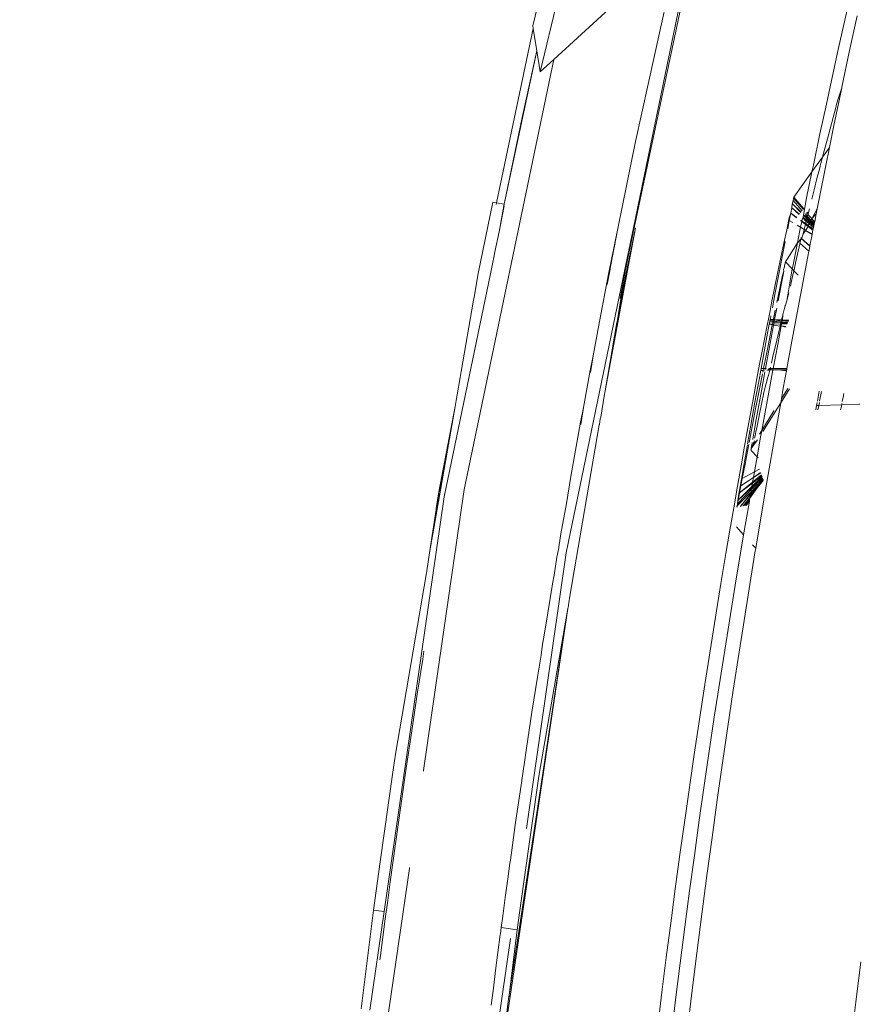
# Model space of a CAD drawing. Header units: millimetres. Extents: x 504675 to 860349, y -23215 to 63575.
# Tile 50 of 177: x 590843 to 590922, y 33181 to 33273. Entities that reach past the tile are written whole.
import ezdxf

# ---------------------------------------------------------------- set-up
doc = ezdxf.new("R2010")
doc.units = ezdxf.units.MM
doc.header["$LTSCALE"] = 10
doc.linetypes.add('LEVEL-F-OVERALL LAYOUT$0$HIDDEN', pattern=[0.375, 0.25, -0.125])
doc.layers.add('ARCH', color=8, linetype='CONTINUOUS', lineweight=0)
doc.layers.add('furniture', color=8, linetype='CONTINUOUS', lineweight=5)
doc.layers.add('LEVEL-F-OVERALL LAYOUT$0$DASH1L', color=8, linetype='LEVEL-F-OVERALL LAYOUT$0$HIDDEN')

# ---------------------------------------------------------------- blocks, each defined once
blk = doc.blocks.new('ARCH')
at = {"layer": 'LEVEL-F-OVERALL LAYOUT$0$DASH1L'}
h = blk.add_hatch(dxfattribs=at)
h.set_pattern_fill('ANGLE', color=8, scale=10, angle=352.06644)
h.set_pattern_definition([(352.0664444, (-404119.055, 373340.98), (9.6410197, 69.1814516), [50.8, -19.05]), (82.0664444, (-404119.055, 373340.98), (-69.1814516, 9.6410197), [50.8, -19.05])])
edge = h.paths.add_edge_path(flags=16)
edge.add_line((572074.712, 35847.062), (602196.904, 29528.217))
edge.add_line((602196.904, 29528.217), (599472.63, 39352.005))
edge.add_arc((597545.364, 38817.547), 2000, 15.499436, 89.998351)
edge.add_line((597545.422, 40817.547), (573256.113, 40817.547))
edge.add_arc((576210.344, 22394.182), 18658.72, 99.1099624, 106.6903327)
edge.add_line((570851.58, 40266.829), (572074.712, 35847.062))
h.paths.add_polyline_path([(583373.777, 40815.973), (583374.097, 40875.042), (586424.097, 40859.112), (586423.937, 40815.973)], flags=16)
h.paths.add_polyline_path([(600840.891, 34605.132), (600792.778, 34591.523), (599497.965, 39260.646), (599546.078, 39274.255)])
h.paths.add_polyline_path([(587210.4, 32671.778), (587194.965, 32598.383), (582692.955, 33542.787), (582708.389, 33616.182)])
edge = h.paths.add_edge_path()
edge.add_line((572071.73, 35387.893), (601863.317, 29138.4))
edge.add_arc((601986.5, 29725.619), 600, 258.152638, 375.499436)
edge.add_line((602564.68, 29885.956), (599906.265, 39472.258))
edge.add_arc((597545.364, 38817.547), 2450, 15.499436, 89.998351)
edge.add_line((597545.435, 41267.547), (573220.478, 41267.547))
edge.add_arc((576210.344, 22394.182), 19108.72, 99.0018321, 106.2358191)
edge.add_arc((571035.465, 40164.758), 600, 106.235819, 195.468967)
edge.add_line((570457.2, 40004.728), (571616.648, 35815.082))
edge.add_arc((572194.913, 35975.111), 600, 195.468967, 258.152638)
h.paths.add_polyline_path([(587210.4, 32671.778), (587195.409, 32600.494), (587195.432, 32600.49)])
at = {"layer": 'furniture'}
for p, q in [((590891.665, 33268.598), (590902.366, 33313.277)), ((590906.051, 33280.61), (590900.445, 33253.998)), ((590900.58, 33262.087), (590904.004, 33277.755)), ((590890.965, 33272.9), (590891.703, 33275.983)), ((590892.931, 33269.759), (590899.941, 33276.191)), ((590904.723, 33274.972), (590900.38, 33254.01)), ((590920.535, 33275.195), (590920.04, 33273.018)), ((590921.265, 33273.838), (590920.567, 33270.58)), ((590891.004, 33272.662), (590887.571, 33256.347)), ((590890.965, 33272.9), (590891.004, 33272.662)), ((590891.345, 33270.568), (590891.004, 33272.662)), ((590920.04, 33273.018), (590919.518, 33270.688)), ((590888.298, 33256.214), (590891.345, 33270.568)), ((590891.345, 33270.568), (590889.965, 33264.315)), ((590891.345, 33270.568), (590891.665, 33268.598)), ((590919.518, 33270.688), (590918.97, 33268.21)), ((590920.567, 33270.58), (590919.847, 33267.159)), ((590884.568, 33229.541), (590892.931, 33269.759)), ((590891.665, 33268.598), (590892.931, 33269.759)), ((590918.97, 33268.21), (590918.398, 33265.584)), ((590919.836, 33267.107), (590919.106, 33263.581)), ((590919.836, 33267.107), (590919.679, 33266.639)), ((590919.847, 33267.159), (590919.836, 33267.107)), ((590919.502, 33266.063), (590919.392, 33265.676)), ((590919.679, 33266.639), (590919.502, 33266.063)), ((590918.398, 33265.584), (590917.803, 33262.809)), ((590918.501, 33262.322), (590919.277, 33265.253)), ((590919.277, 33265.253), (590919.314, 33265.39)), ((590919.33, 33265.45), (590919.314, 33265.39)), ((590919.392, 33265.676), (590919.33, 33265.45)), ((590889.965, 33264.315), (590888.298, 33256.214)), ((590919.106, 33263.581), (590918.689, 33261.526)), ((590898.903, 33253.938), (590900.58, 33262.087)), ((590917.803, 33262.809), (590917.187, 33259.885)), ((590918.501, 33262.322), (590918.145, 33260.988)), ((590918.689, 33261.526), (590918.048, 33260.632)), ((590918.689, 33261.526), (590918.347, 33259.841)), ((590918.048, 33260.632), (590917.054, 33259.244)), ((590917.985, 33260.401), (590917.911, 33260.132)), ((590918.048, 33260.632), (590917.985, 33260.401)), ((590918.145, 33260.988), (590918.048, 33260.632)), ((590917.187, 33259.885), (590917.054, 33259.244)), ((590918.347, 33259.841), (590917.57, 33255.945)), ((590917.807, 33259.754), (590917.684, 33259.285)), ((590917.863, 33259.961), (590917.807, 33259.754)), ((590917.89, 33260.057), (590917.863, 33259.961)), ((590917.911, 33260.132), (590917.902, 33260.1)), ((590917.054, 33259.244), (590915.357, 33256.874)), ((590917.054, 33259.244), (590916.551, 33256.813)), ((590917.549, 33258.758), (590917.254, 33257.579)), ((590917.684, 33259.285), (590917.549, 33258.758)), ((590917.254, 33257.579), (590917.035, 33256.692)), ((590915.303, 33256.557), (590915.261, 33256.454)), ((590915.323, 33256.732), (590915.295, 33256.61)), ((590915.295, 33256.61), (590915.303, 33256.557)), ((590915.303, 33256.557), (590916.154, 33255.61)), ((590915.345, 33256.78), (590915.323, 33256.732)), ((590915.357, 33256.874), (590915.343, 33256.82)), ((590915.343, 33256.82), (590915.345, 33256.78)), ((590915.345, 33256.78), (590915.357, 33256.844)), ((590915.345, 33256.78), (590916.255, 33255.734)), ((590915.357, 33256.874), (590916.305, 33255.795)), ((590915.357, 33256.844), (590915.357, 33256.874)), ((590915.357, 33256.844), (590916.283, 33255.768)), ((590916.551, 33256.813), (590916.229, 33255)), ((590887.236, 33256.408), (590885.858, 33249.737)), ((590887.571, 33256.347), (590887.236, 33256.408)), ((590887.571, 33256.347), (590887.536, 33256.181)), ((590888.298, 33256.214), (590887.571, 33256.347)), ((590888.27, 33256.079), (590887.829, 33253.642)), ((590887.829, 33253.642), (590888.307, 33256.055)), ((590888.298, 33256.214), (590888.27, 33256.079)), ((590888.307, 33256.055), (590888.27, 33256.079)), ((590915.071, 33255.372), (590915.169, 33255.871)), ((590915.164, 33256.009), (590915.241, 33256.364)), ((590915.164, 33256.009), (590915.245, 33256.256)), ((590915.164, 33256.009), (590915.169, 33255.871)), ((590915.169, 33255.871), (590915.857, 33255.246)), ((590915.887, 33255.282), (590915.169, 33255.871)), ((590915.261, 33256.454), (590915.241, 33256.364)), ((590915.245, 33256.256), (590915.241, 33256.364)), ((590915.245, 33256.256), (590916.025, 33255.452)), ((590916.052, 33255.484), (590915.245, 33256.256)), ((590916.811, 33255.782), (590916.7, 33255.333)), ((590917.541, 33255.793), (590917.063, 33254.909)), ((590917.541, 33255.793), (590917.451, 33255.332)), ((590917.541, 33255.793), (590917.57, 33255.945)), ((590914.937, 33254.96), (590914.693, 33253.816)), ((590914.786, 33253.931), (590914.938, 33254.699)), ((590915.071, 33255.372), (590914.937, 33254.96)), ((590914.938, 33254.699), (590915.071, 33255.372)), ((590914.938, 33254.699), (590915.253, 33254.504)), ((590915.071, 33255.372), (590915.62, 33254.954)), ((590915.639, 33254.977), (590915.071, 33255.372)), ((590916.111, 33254.65), (590916.017, 33254.715)), ((590916.188, 33254.945), (590916.111, 33254.65)), ((590916.229, 33255), (590916.188, 33254.945)), ((590916.188, 33254.945), (590916.517, 33254.6)), ((590916.551, 33254.736), (590916.229, 33255)), ((590916.331, 33255.137), (590916.586, 33254.874)), ((590916.606, 33254.954), (590916.366, 33255.184)), ((590916.444, 33255.288), (590916.636, 33255.074)), ((590916.636, 33255.074), (590916.464, 33255.315)), ((590916.517, 33254.6), (590916.551, 33254.736)), ((590916.535, 33255.411), (590916.69, 33255.294)), ((590916.586, 33254.874), (590916.551, 33254.736)), ((590916.823, 33254.513), (590916.551, 33254.736)), ((590916.56, 33255.445), (590916.69, 33255.294)), ((590916.581, 33255.473), (590916.7, 33255.333)), ((590916.606, 33254.954), (590916.586, 33254.874)), ((590916.586, 33254.874), (590916.882, 33254.568)), ((590916.636, 33255.074), (590916.606, 33254.954)), ((590916.925, 33254.649), (590916.606, 33254.954)), ((590916.653, 33255.142), (590916.636, 33255.074)), ((590916.636, 33255.074), (590916.96, 33254.714)), ((590916.679, 33255.246), (590916.653, 33255.142)), ((590916.69, 33255.294), (590916.679, 33255.246)), ((590916.679, 33255.246), (590917.029, 33254.9)), ((590916.7, 33255.333), (590916.69, 33255.294)), ((590916.96, 33254.714), (590916.925, 33254.649)), ((590916.96, 33254.714), (590917.047, 33254.879)), ((590916.96, 33254.714), (590917.015, 33254.653)), ((590917.029, 33254.9), (590917.047, 33254.879)), ((590917.063, 33254.909), (590917.047, 33254.879)), ((590917.047, 33254.879), (590917.111, 33254.804)), ((590917.047, 33254.879), (590917.091, 33254.772)), ((590917.451, 33255.332), (590917.063, 33254.909)), ((590917.091, 33254.772), (590917.304, 33254.58)), ((590917.111, 33254.804), (590917.311, 33254.619)), ((590917.451, 33255.332), (590917.311, 33254.619)), ((590898.055, 33249.682), (590898.903, 33253.938)), ((590898.903, 33253.938), (590898.243, 33250.387)), ((590899.638, 33250.427), (590900.38, 33254.01)), ((590900.445, 33253.998), (590899.688, 33250.418)), ((590899.831, 33250.392), (590900.573, 33253.974)), ((590900.573, 33253.974), (590899.896, 33250.38)), ((590900.445, 33253.998), (590900.38, 33254.01)), ((590900.573, 33253.974), (590900.445, 33253.998)), ((590914.693, 33253.816), (590914.433, 33252.586)), ((590915.669, 33254.247), (590915.991, 33254.063)), ((590915.991, 33254.063), (590915.897, 33253.601)), ((590915.987, 33254.674), (590916.098, 33254.589)), ((590916.098, 33254.589), (590915.991, 33254.063)), ((590915.991, 33254.063), (590916.323, 33253.843)), ((590916.111, 33254.65), (590916.098, 33254.589)), ((590916.098, 33254.589), (590916.447, 33254.324)), ((590916.467, 33254.402), (590916.111, 33254.65)), ((590916.323, 33253.843), (590916.285, 33253.7)), ((590916.394, 33254.114), (590916.323, 33253.843)), ((590916.323, 33253.843), (590916.446, 33253.767)), ((590916.447, 33254.324), (590916.394, 33254.114)), ((590916.687, 33254.142), (590916.446, 33253.767)), ((590916.467, 33254.402), (590916.447, 33254.324)), ((590916.447, 33254.324), (590916.687, 33254.142)), ((590916.517, 33254.6), (590916.467, 33254.402)), ((590916.467, 33254.402), (590916.706, 33254.236)), ((590916.517, 33254.6), (590916.771, 33254.415)), ((590916.706, 33254.236), (590916.687, 33254.142)), ((590916.687, 33254.142), (590917.149, 33253.789)), ((590916.791, 33254.397), (590916.706, 33254.236)), ((590917.173, 33253.912), (590916.706, 33254.236)), ((590916.771, 33254.415), (590916.791, 33254.397)), ((590916.823, 33254.513), (590916.791, 33254.397)), ((590916.791, 33254.397), (590917.196, 33254.029)), ((590916.882, 33254.568), (590916.823, 33254.513)), ((590916.823, 33254.513), (590917.226, 33254.182)), ((590916.925, 33254.649), (590916.882, 33254.568)), ((590916.882, 33254.568), (590917.231, 33254.208)), ((590917.256, 33254.332), (590916.925, 33254.649)), ((590917.015, 33254.653), (590917.264, 33254.376)), ((590917.277, 33254.445), (590917.015, 33254.653)), ((590917.149, 33253.789), (590917.081, 33253.439)), ((590917.173, 33253.912), (590917.149, 33253.789)), ((590917.196, 33254.029), (590917.173, 33253.912)), ((590917.226, 33254.182), (590917.196, 33254.029)), ((590917.231, 33254.208), (590917.226, 33254.182)), ((590917.256, 33254.332), (590917.231, 33254.208)), ((590917.264, 33254.376), (590917.256, 33254.332)), ((590917.277, 33254.445), (590917.264, 33254.376)), ((590917.304, 33254.58), (590917.277, 33254.445)), ((590917.311, 33254.619), (590917.304, 33254.58)), ((590887.829, 33253.642), (590887.414, 33251.778)), ((590915.897, 33253.601), (590915.698, 33252.601)), ((590916.017, 33252.946), (590915.698, 33252.601)), ((590916.017, 33252.946), (590915.985, 33252.809)), ((590916.038, 33253.028), (590916.017, 33252.946)), ((590916.057, 33253.074), (590916.038, 33253.028)), ((590916.038, 33253.028), (590916.857, 33252.291)), ((590916.124, 33253.143), (590916.057, 33253.074)), ((590916.057, 33253.074), (590916.064, 33253.023)), ((590916.064, 33253.023), (590916.857, 33252.291)), ((590916.064, 33253.023), (590916.864, 33252.327)), ((590916.124, 33253.143), (590916.195, 33253.371)), ((590916.285, 33253.7), (590916.195, 33253.371)), ((590916.328, 33253.583), (590916.195, 33253.371)), ((590916.328, 33253.583), (590916.446, 33253.767)), ((590916.446, 33253.767), (590917.07, 33253.382)), ((590917.081, 33253.439), (590916.446, 33253.767)), ((590917.07, 33253.382), (590916.864, 33252.327)), ((590917.081, 33253.439), (590917.07, 33253.382)), ((590914.433, 33252.586), (590914.16, 33251.279)), ((590914.554, 33252.749), (590914.273, 33251.305)), ((590915.698, 33252.601), (590914.572, 33250.846)), ((590915.698, 33252.601), (590915.229, 33250.25)), ((590915.919, 33252.51), (590915.557, 33250.864)), ((590915.934, 33252.581), (590915.919, 33252.51)), ((590915.985, 33252.809), (590915.934, 33252.581)), ((590915.934, 33252.581), (590916.77, 33251.845)), ((590916.857, 33252.291), (590916.782, 33251.904)), ((590916.864, 33252.327), (590916.857, 33252.291)), ((590887.226, 33250.811), (590887.331, 33251.247)), ((590887.414, 33251.778), (590887.331, 33251.247)), ((590914.16, 33251.279), (590913.876, 33249.907)), ((590913.958, 33249.674), (590914.273, 33251.305)), ((590916.77, 33251.845), (590915.983, 33247.724)), ((590916.782, 33251.904), (590916.77, 33251.845)), ((590887.226, 33250.811), (590887.014, 33249.72)), ((590894.083, 33223.616), (590899.573, 33250.114)), ((590897.737, 33238.776), (590899.896, 33250.38)), ((590898.197, 33250.162), (590897.932, 33248.715)), ((590898.197, 33250.162), (590898.243, 33250.387)), ((590899.896, 33250.38), (590898.838, 33245.219)), ((590899.622, 33250.106), (590899.146, 33247.417)), ((590899.206, 33247.371), (590899.831, 33250.392)), ((590899.573, 33250.114), (590899.638, 33250.427)), ((590899.573, 33250.114), (590899.622, 33250.106)), ((590899.688, 33250.418), (590899.622, 33250.106)), ((590899.638, 33250.427), (590899.688, 33250.418)), ((590899.688, 33250.418), (590899.831, 33250.392)), ((590899.831, 33250.392), (590899.896, 33250.38)), ((590914.495, 33250.376), (590914.409, 33250.116)), ((590914.409, 33250.116), (590914.417, 33249.953)), ((590914.547, 33250.665), (590914.49, 33250.494)), ((590914.49, 33250.494), (590914.495, 33250.376)), ((590914.572, 33250.846), (590914.544, 33250.737)), ((590914.544, 33250.737), (590914.547, 33250.665)), ((590914.572, 33250.846), (590915.212, 33250.165)), ((590915.212, 33250.165), (590914.692, 33247.193)), ((590915.229, 33250.25), (590915.212, 33250.165)), ((590915.212, 33250.165), (590915.365, 33250.003)), ((590915.387, 33250.1), (590915.365, 33250.003)), ((590915.557, 33250.864), (590915.387, 33250.1)), ((590882.679, 33228.858), (590887.014, 33249.72)), ((590885.858, 33249.737), (590885.479, 33247.536)), ((590897.196, 33245.265), (590898.055, 33249.682)), ((590913.876, 33249.907), (590913.283, 33246.999)), ((590913.596, 33247.789), (590913.958, 33249.674)), ((590913.892, 33247.18), (590914.417, 33249.953)), ((590914.3, 33249.598), (590914.046, 33248.366)), ((590914.417, 33249.953), (590914.3, 33249.598)), ((590915.24, 33249.447), (590915.113, 33248.895)), ((590915.365, 33250.003), (590915.24, 33249.447)), ((590915.365, 33250.003), (590915.769, 33249.573)), ((590914.046, 33248.366), (590913.774, 33247.036)), ((590915.113, 33248.895), (590915.035, 33248.562)), ((590885.479, 33247.536), (590885.42, 33247.247)), ((590898.838, 33245.219), (590899.206, 33247.371)), ((590913.596, 33247.789), (590913.358, 33246.533)), ((590914.828, 33247.711), (590914.692, 33247.193)), ((590914.882, 33247.929), (590914.828, 33247.711)), ((590915.983, 33247.724), (590915.178, 33243.411)), ((590885.42, 33247.247), (590884.285, 33240.585)), ((590913.283, 33246.999), (590913.135, 33246.263)), ((590913.762, 33246.489), (590913.562, 33245.428)), ((590914.493, 33246.477), (590914.462, 33246.365)), ((590914.546, 33246.756), (590914.493, 33246.477)), ((590914.576, 33246.776), (590914.546, 33246.756)), ((590914.692, 33247.193), (590914.576, 33246.776)), ((590913.135, 33246.263), (590912.98, 33245.483)), ((590913.153, 33245.441), (590913.199, 33245.691)), ((590913.199, 33245.691), (590913.217, 33245.789)), ((590913.626, 33246.315), (590913.455, 33245.477)), ((590914.328, 33245.853), (590914.219, 33245.408)), ((590914.328, 33245.853), (590914.288, 33245.406)), ((590914.348, 33245.931), (590914.328, 33245.853)), ((590914.366, 33246.001), (590914.348, 33245.931)), ((590914.4, 33246.131), (590914.366, 33246.001)), ((590914.462, 33246.365), (590914.4, 33246.131)), ((590897.196, 33245.265), (590896.617, 33242.03)), ((590897.737, 33238.776), (590898.827, 33245.165)), ((590898.838, 33245.219), (590898.827, 33245.165)), ((590912.805, 33244.593), (590912.609, 33243.589)), ((590912.98, 33245.483), (590912.805, 33244.593)), ((590913.069, 33244.995), (590912.849, 33243.819)), ((590913.348, 33244.945), (590912.89, 33242.675)), ((590912.933, 33242.058), (590913.468, 33244.924)), ((590913.069, 33244.995), (590913.109, 33245.211)), ((590913.361, 33245.008), (590913.069, 33244.995)), ((590913.069, 33244.995), (590913.348, 33244.945)), ((590913.109, 33245.211), (590913.129, 33245.319)), ((590913.401, 33245.207), (590913.109, 33245.211)), ((590913.129, 33245.319), (590913.137, 33245.361)), ((590913.376, 33245.317), (590913.129, 33245.319)), ((590913.137, 33245.361), (590913.153, 33245.441)), ((590913.137, 33245.361), (590913.376, 33245.317)), ((590913.153, 33245.441), (590913.446, 33245.432)), ((590913.361, 33245.008), (590913.348, 33244.945)), ((590913.348, 33244.945), (590913.468, 33244.924)), ((590913.401, 33245.207), (590913.361, 33245.008)), ((590913.484, 33245.013), (590913.361, 33245.008)), ((590913.376, 33245.317), (590913.414, 33245.275)), ((590913.414, 33245.275), (590913.401, 33245.207)), ((590913.515, 33245.175), (590913.401, 33245.207)), ((590913.414, 33245.275), (590913.446, 33245.432)), ((590913.414, 33245.275), (590913.536, 33245.288)), ((590913.455, 33245.477), (590913.446, 33245.432)), ((590913.446, 33245.432), (590913.562, 33245.428)), ((590913.468, 33244.924), (590913.484, 33245.013)), ((590913.468, 33244.924), (590914.076, 33244.814)), ((590913.484, 33245.013), (590913.515, 33245.175)), ((590914.129, 33245.04), (590913.484, 33245.013)), ((590913.515, 33245.175), (590913.536, 33245.288)), ((590913.888, 33245.201), (590913.515, 33245.175)), ((590913.562, 33245.428), (590913.536, 33245.288)), ((590914.195, 33245.31), (590913.536, 33245.288)), ((590913.536, 33245.288), (590913.888, 33245.201)), ((590913.562, 33245.428), (590914.219, 33245.408)), ((590913.562, 33245.428), (590914.195, 33245.31)), ((590914.076, 33244.814), (590913.769, 33243.518)), ((590914.18, 33244.838), (590913.851, 33243.119)), ((590913.888, 33245.201), (590914.121, 33245.198)), ((590914.076, 33244.814), (590914.129, 33245.04)), ((590914.076, 33244.814), (590914.18, 33244.838)), ((590914.156, 33245.153), (590914.121, 33245.198)), ((590914.156, 33245.153), (590914.129, 33245.04)), ((590914.215, 33245.024), (590914.129, 33245.04)), ((590914.195, 33245.31), (590914.156, 33245.153)), ((590914.241, 33245.159), (590914.156, 33245.153)), ((590914.156, 33245.153), (590914.232, 33245.112)), ((590914.215, 33245.024), (590914.18, 33244.838)), ((590914.18, 33244.838), (590914.593, 33244.721)), ((590914.618, 33244.776), (590914.18, 33244.838)), ((590914.219, 33245.408), (590914.195, 33245.31)), ((590914.195, 33245.31), (590914.271, 33245.314)), ((590914.232, 33245.112), (590914.215, 33245.024)), ((590914.753, 33245.066), (590914.215, 33245.024)), ((590914.215, 33245.024), (590914.739, 33245.037)), ((590914.219, 33245.408), (590914.288, 33245.406)), ((590914.241, 33245.159), (590914.232, 33245.112)), ((590914.232, 33245.112), (590914.753, 33245.066)), ((590914.764, 33245.091), (590914.232, 33245.112)), ((590914.241, 33245.159), (590914.271, 33245.314)), ((590914.809, 33245.189), (590914.241, 33245.159)), ((590914.288, 33245.406), (590914.271, 33245.314)), ((590914.271, 33245.314), (590914.316, 33245.309)), ((590914.288, 33245.406), (590914.901, 33245.387)), ((590914.316, 33245.309), (590914.838, 33245.249)), ((590914.863, 33245.304), (590914.316, 33245.309)), ((590912.849, 33243.819), (590912.363, 33241.195)), ((590912.609, 33243.589), (590912.394, 33242.473)), ((590913.769, 33243.518), (590913.378, 33241.845)), ((590913.851, 33243.119), (590913.429, 33240.861)), ((590915.178, 33243.411), (590914.711, 33240.85)), ((590896.323, 33240.658), (590896.617, 33242.03)), ((590896.617, 33242.03), (590896.347, 33240.495)), ((590912.394, 33242.473), (590912.161, 33241.251)), ((590912.89, 33242.675), (590912.533, 33240.868)), ((590912.933, 33242.058), (590912.714, 33240.867)), ((590913.378, 33241.845), (590913.266, 33241.37)), ((590912.161, 33241.251), (590911.91, 33239.922)), ((590912.303, 33240.87), (590912.363, 33241.195)), ((590913.175, 33240.992), (590913.144, 33240.863)), ((590884.181, 33240.028), (590883.907, 33238.386)), ((590884.285, 33240.585), (590884.181, 33240.028)), ((590896.323, 33240.658), (590895.719, 33237.2)), ((590911.728, 33237.701), (590912.17, 33240.142)), ((590912.434, 33240.365), (590911.821, 33237.258)), ((590912.183, 33240.214), (590912.268, 33240.677)), ((590912.268, 33240.677), (590912.303, 33240.87)), ((590912.498, 33240.686), (590912.268, 33240.677)), ((590912.533, 33240.868), (590912.303, 33240.87)), ((590912.656, 33240.553), (590912.36, 33238.928)), ((590912.498, 33240.686), (590912.463, 33240.513)), ((590912.533, 33240.868), (590912.498, 33240.686)), ((590912.63, 33240.691), (590912.498, 33240.686)), ((590912.714, 33240.867), (590912.533, 33240.868)), ((590912.694, 33240.76), (590912.714, 33240.867)), ((590912.714, 33240.867), (590912.757, 33240.827)), ((590912.794, 33240.866), (590912.757, 33240.827)), ((590912.762, 33239.455), (590912.938, 33240.05)), ((590913.106, 33240.711), (590912.829, 33240.699)), ((590912.955, 33240.113), (590912.938, 33240.05)), ((590912.964, 33240.147), (590912.955, 33240.113)), ((590912.958, 33240.808), (590913.126, 33240.792)), ((590912.979, 33240.202), (590912.971, 33240.172)), ((590913.046, 33240.463), (590912.979, 33240.202)), ((590913.144, 33240.863), (590913.024, 33240.864)), ((590913.106, 33240.711), (590913.046, 33240.463)), ((590913.126, 33240.792), (590913.106, 33240.711)), ((590913.403, 33240.722), (590913.106, 33240.711)), ((590913.144, 33240.863), (590913.126, 33240.792)), ((590913.126, 33240.792), (590913.403, 33240.722)), ((590913.429, 33240.861), (590913.144, 33240.863)), ((590913.403, 33240.722), (590913.145, 33239.34)), ((590913.403, 33240.722), (590913.429, 33240.861)), ((590913.403, 33240.722), (590913.725, 33240.735)), ((590914.711, 33240.85), (590913.429, 33240.861)), ((590913.725, 33240.735), (590913.868, 33240.722)), ((590914.697, 33240.774), (590913.868, 33240.722)), ((590913.868, 33240.722), (590914.691, 33240.74)), ((590913.868, 33240.722), (590914.674, 33240.645)), ((590914.674, 33240.645), (590914.377, 33239.016)), ((590914.691, 33240.74), (590914.674, 33240.645)), ((590914.697, 33240.774), (590914.691, 33240.74)), ((590914.711, 33240.85), (590914.697, 33240.774)), ((590911.91, 33239.922), (590911.642, 33238.486)), ((590913.145, 33239.34), (590912.425, 33235.396)), ((590912.678, 33239.123), (590912.561, 33238.609)), ((590912.762, 33239.455), (590912.678, 33239.123)), ((590883.82, 33237.88), (590883.907, 33238.386)), ((590897.645, 33238.284), (590897.315, 33236.31)), ((590897.645, 33238.284), (590897.737, 33238.776)), ((590911.642, 33238.486), (590911.359, 33236.953)), ((590912.36, 33238.928), (590912, 33236.928)), ((590912.487, 33238.265), (590912.4, 33237.85)), ((590912.561, 33238.609), (590912.487, 33238.265)), ((590914.956, 33238.966), (590914.131, 33237.642)), ((590914.377, 33239.016), (590914.2, 33238.032)), ((590914.787, 33238.981), (590914.2, 33238.032)), ((590917.722, 33238.727), (590917.559, 33237.796)), ((590917.772, 33237.795), (590917.951, 33238.707)), ((590919.892, 33237.778), (590919.963, 33238.186)), ((590919.987, 33238.266), (590919.963, 33238.186)), ((590919.987, 33238.266), (590920.002, 33238.339)), ((590920.002, 33238.339), (590920.005, 33238.401)), ((590920.002, 33238.339), (590920.008, 33238.37)), ((590920.005, 33238.401), (590920.011, 33238.432)), ((590920.005, 33238.401), (590920.008, 33238.37)), ((590920.008, 33238.37), (590920.011, 33238.432)), ((590920.011, 33238.432), (590920.03, 33238.481)), ((590920.03, 33238.481), (590920.038, 33238.526)), ((590883.713, 33237.299), (590881.332, 33223.633)), ((590882.191, 33229.322), (590883.713, 33237.299)), ((590882.241, 33229.314), (590883.713, 33237.299)), ((590883.713, 33237.299), (590883.82, 33237.88)), ((590911.821, 33237.258), (590911.185, 33233.94)), ((590911.728, 33237.701), (590911.346, 33235.569)), ((590912.298, 33237.357), (590912.181, 33236.776)), ((590912.4, 33237.85), (590912.298, 33237.357)), ((590914.131, 33237.642), (590912.461, 33234.965)), ((590914.131, 33237.642), (590913.76, 33235.555)), ((590914.131, 33237.642), (590914.2, 33238.032)), ((590917.487, 33237.387), (590917.42, 33237)), ((590917.54, 33237.689), (590917.487, 33237.387)), ((590917.694, 33237.395), (590917.487, 33237.387)), ((590917.617, 33236.999), (590917.694, 33237.395)), ((590917.75, 33237.681), (590917.694, 33237.395)), ((590919.833, 33237.474), (590917.694, 33237.395)), ((590919.758, 33237.09), (590919.833, 33237.474)), ((590919.833, 33237.474), (590919.857, 33237.597)), ((590921.443, 33237.534), (590919.833, 33237.474)), ((590921.517, 33237.531), (590921.443, 33237.534)), ((590895.432, 33235.831), (590895.719, 33237.2)), ((590895.719, 33237.2), (590895.451, 33235.628)), ((590897.315, 33236.31), (590897.277, 33236.143)), ((590911.359, 33236.953), (590911.061, 33235.321)), ((590911.852, 33236.101), (590912, 33236.928)), ((590911.92, 33235.464), (590912.181, 33236.776)), ((590913.492, 33236.887), (590912.366, 33235.064)), ((590913.492, 33236.887), (590913.514, 33236.917)), ((590919.758, 33237.09), (590919.735, 33236.982)), ((590897.183, 33235.594), (590894.428, 33219.562)), ((590894.522, 33230.753), (590895.432, 33235.831)), ((590897.191, 33235.637), (590897.183, 33235.594)), ((590897.277, 33236.143), (590897.191, 33235.637)), ((590911.346, 33235.569), (590911.037, 33233.821)), ((590911.619, 33234.776), (590911.726, 33235.383)), ((590911.726, 33235.383), (590911.852, 33236.101)), ((590911.92, 33235.464), (590911.817, 33234.953)), ((590912.425, 33235.396), (590912.366, 33235.064)), ((590913.76, 33235.555), (590912.746, 33229.715)), ((590911.061, 33235.321), (590910.749, 33233.589)), ((590911.533, 33234.278), (590911.619, 33234.776)), ((590911.734, 33234.552), (590911.689, 33234.345)), ((590911.817, 33234.953), (590911.734, 33234.552)), ((590912.366, 33235.064), (590912.149, 33234.714)), ((590912.366, 33235.064), (590912.253, 33234.435)), ((590910.749, 33233.589), (590910.424, 33231.763)), ((590910.588, 33231.25), (590911.02, 33233.722)), ((590911.156, 33233.789), (590910.8, 33231.927)), ((590911.98, 33234.194), (590911.383, 33233.376)), ((590911.383, 33233.376), (590911.416, 33233.585)), ((590911.453, 33233.558), (590911.383, 33233.376)), ((590911.416, 33233.585), (590911.466, 33233.883)), ((590911.489, 33233.647), (590911.453, 33233.558)), ((590911.466, 33233.883), (590911.477, 33233.946)), ((590911.516, 33233.683), (590911.489, 33233.647)), ((590911.552, 33233.773), (590911.516, 33233.683)), ((590911.522, 33234.21), (590911.533, 33234.278)), ((590911.552, 33233.773), (590911.761, 33234.086)), ((590911.615, 33234.015), (590911.552, 33233.773)), ((590912.253, 33234.435), (590911.928, 33232.607)), ((590911.359, 33233.198), (590911.364, 33233.25)), ((590911.359, 33233.198), (590911.928, 33232.607)), ((590911.389, 33233.311), (590911.364, 33233.25)), ((590911.389, 33233.311), (590911.383, 33233.376)), ((590911.928, 33232.607), (590911.867, 33232.264)), ((590911.928, 33232.607), (590912.013, 33232.519)), ((590910.424, 33231.763), (590910.087, 33229.846)), ((590910.8, 33231.927), (590910.545, 33230.566)), ((590911.867, 33232.264), (590911.682, 33231.201)), ((590910.462, 33230.519), (590910.588, 33231.25)), ((590911.682, 33231.201), (590910.545, 33230.566)), ((590911.497, 33230.136), (590912.368, 33230.811)), ((590912.336, 33230.904), (590911.511, 33230.219)), ((590911.682, 33231.201), (590911.592, 33230.68)), ((590912.257, 33231.134), (590911.592, 33230.68)), ((590911.592, 33230.68), (590912.27, 33231.096)), ((590912.144, 33231.46), (590911.682, 33231.201)), ((590894.522, 33230.753), (590894.106, 33228.236)), ((590910.087, 33229.846), (590909.739, 33227.842)), ((590912.243, 33230.446), (590910.108, 33228.216)), ((590911.511, 33230.219), (590910.297, 33229.237)), ((590910.297, 33229.237), (590911.497, 33230.136)), ((590910.417, 33229.879), (590910.297, 33229.237)), ((590910.343, 33229.828), (590910.462, 33230.519)), ((590910.417, 33229.879), (590910.343, 33229.828)), ((590911.592, 33230.68), (590910.417, 33229.879)), ((590910.545, 33230.566), (590910.417, 33229.879)), ((590910.545, 33230.566), (590910.462, 33230.519)), ((590912.016, 33229.911), (590911.288, 33228.933)), ((590911.312, 33229.072), (590912.016, 33229.911)), ((590912.06, 33230.085), (590911.33, 33229.173)), ((590911.359, 33229.341), (590912.06, 33230.085)), ((590911.42, 33229.693), (590912.243, 33230.446)), ((590912.388, 33230.753), (590911.441, 33229.814)), ((590911.497, 33230.136), (590911.441, 33229.814)), ((590911.511, 33230.219), (590911.497, 33230.136)), ((590911.592, 33230.68), (590911.511, 33230.219)), ((590912.485, 33230.471), (590911.964, 33229.738)), ((590911.964, 33229.738), (590912.499, 33230.431)), ((590911.964, 33229.738), (590912.51, 33230.4)), ((590912.016, 33229.911), (590912.485, 33230.471)), ((590912.45, 33230.573), (590912.06, 33230.085)), ((590912.06, 33230.085), (590912.469, 33230.52)), ((590912.423, 33230.651), (590912.243, 33230.446)), ((590912.243, 33230.446), (590912.434, 33230.621)), ((590912.469, 33230.52), (590912.485, 33230.471)), ((590880.764, 33203.263), (590884.568, 33229.541)), ((590881.955, 33227.763), (590882.191, 33229.322)), ((590881.955, 33227.763), (590882.213, 33229.161)), ((590910.074, 33228.028), (590911.359, 33229.341)), ((590910.115, 33228.5), (590910.227, 33229.152)), ((590911.441, 33229.814), (590910.172, 33228.559)), ((590910.172, 33228.559), (590911.42, 33229.693)), ((590910.291, 33229.205), (590910.172, 33228.559)), ((590910.227, 33229.152), (590910.343, 33229.828)), ((590910.291, 33229.205), (590910.227, 33229.152)), ((590910.297, 33229.237), (590910.291, 33229.205)), ((590911.33, 33229.173), (590910.367, 33227.969)), ((590910.392, 33227.974), (590911.312, 33229.072)), ((590911.964, 33229.738), (590911.255, 33228.74)), ((590911.288, 33228.933), (590911.272, 33228.842)), ((590911.288, 33228.933), (590911.964, 33229.738)), ((590911.312, 33229.072), (590911.288, 33228.933)), ((590911.33, 33229.173), (590911.312, 33229.072)), ((590911.359, 33229.341), (590911.33, 33229.173)), ((590911.42, 33229.693), (590911.359, 33229.341)), ((590911.441, 33229.814), (590911.42, 33229.693)), ((590912.746, 33229.715), (590911.798, 33224.047)), ((590877.068, 33190.079), (590882.679, 33228.858)), ((590893.592, 33225.396), (590894.106, 33228.236)), ((590910.074, 33228.028), (590910.063, 33227.967)), ((590910.108, 33228.216), (590910.074, 33228.028)), ((590910.172, 33228.559), (590910.108, 33228.216)), ((590910.108, 33228.216), (590910.115, 33228.5)), ((590910.172, 33228.559), (590910.115, 33228.5)), ((590910.641, 33228.024), (590910.607, 33228.018)), ((590910.641, 33228.024), (590911.272, 33228.842)), ((590911.23, 33228.601), (590910.763, 33228.049)), ((590910.791, 33228.055), (590911.23, 33228.601)), ((590910.921, 33228.081), (590910.862, 33228.069)), ((590911.208, 33228.47), (590910.869, 33226.521)), ((590911.208, 33228.47), (590910.921, 33228.081)), ((590911.208, 33228.47), (590910.95, 33228.087)), ((590911.23, 33228.601), (590911.208, 33228.47)), ((590911.255, 33228.74), (590911.23, 33228.601)), ((590911.272, 33228.842), (590911.255, 33228.74)), ((590881.332, 33223.633), (590881.937, 33227.663)), ((590881.937, 33227.663), (590881.955, 33227.763)), ((590909.739, 33227.842), (590909.381, 33225.747)), ((590910.063, 33227.967), (590910.016, 33227.914)), ((590910.063, 33227.967), (590910.051, 33227.905)), ((590910.869, 33226.521), (590910.665, 33225.303)), ((590893.592, 33225.396), (590893.429, 33224.377)), ((590909.381, 33225.747), (590909.011, 33223.55)), ((590910.665, 33225.303), (590909.879, 33220.608)), ((590909.988, 33226.053), (590910.665, 33225.303)), ((590893.429, 33224.377), (590893.358, 33223.937)), ((590911.5, 33224.377), (590911.798, 33224.047)), ((590881.078, 33221.938), (590881.332, 33223.633)), ((590890.366, 33197.839), (590894.083, 33223.616)), ((590893.22, 33223.206), (590893.358, 33223.937)), ((590909.011, 33223.55), (590908.919, 33223.001)), ((590911.725, 33223.613), (590910.707, 33217.284)), ((590911.798, 33224.047), (590911.725, 33223.613)), ((590893.22, 33223.206), (590892.957, 33221.542)), ((590908.919, 33223.001), (590908.548, 33220.762)), ((590881.051, 33221.761), (590878.135, 33204.787)), ((590881.051, 33221.761), (590881.066, 33221.87)), ((590881.066, 33221.87), (590881.078, 33221.938)), ((590892.794, 33220.509), (590892.808, 33220.738)), ((590892.808, 33220.738), (590892.957, 33221.542)), ((590908.548, 33220.762), (590908.036, 33217.613)), ((590892.362, 33218.024), (590892.794, 33220.509)), ((590909.879, 33220.608), (590908.899, 33214.524)), ((590894.311, 33218.775), (590894.344, 33218.964)), ((590894.344, 33218.964), (590894.428, 33219.562)), ((590894.257, 33218.432), (590888.636, 33180.676)), ((590888.758, 33182.279), (590894.257, 33218.432)), ((590891.536, 33202.734), (590894.257, 33218.432)), ((590892.362, 33218.024), (590892.014, 33215.753)), ((590894.257, 33218.432), (590894.279, 33218.556)), ((590894.279, 33218.556), (590894.291, 33218.657)), ((590894.291, 33218.657), (590894.31, 33218.742)), ((590894.31, 33218.742), (590894.311, 33218.775)), ((590908.036, 33217.613), (590907.043, 33211.312)), ((590910.707, 33217.284), (590909.702, 33210.772)), ((590891.889, 33215.097), (590892.014, 33215.753)), ((590880.802, 33214.426), (590880.685, 33213.687)), ((590891.754, 33214.066), (590891.889, 33215.097)), ((590908.899, 33214.524), (590907.931, 33208.262)), ((590880.685, 33213.687), (590880.175, 33210.398)), ((590891.397, 33211.989), (590891.754, 33214.066)), ((590890.893, 33208.733), (590891.397, 33211.989)), ((590907.043, 33211.312), (590906.087, 33204.98)), ((590909.702, 33210.772), (590909.197, 33207.389)), ((590880.175, 33210.398), (590879.659, 33206.992)), ((590890.382, 33205.363), (590890.893, 33208.733)), ((590907.931, 33208.262), (590907.457, 33205.092)), ((590879.659, 33206.992), (590879.143, 33203.503)), ((590909.197, 33207.389), (590908.7, 33203.984)), ((590889.871, 33201.911), (590890.382, 33205.363)), ((590907.457, 33205.092), (590906.987, 33201.872)), ((590878.135, 33204.787), (590877.963, 33203.569)), ((590906.087, 33204.98), (590905.169, 33198.618)), ((590877.963, 33203.569), (590877.887, 33203.125)), ((590879.143, 33203.503), (590878.632, 33199.965)), ((590880.755, 33203.217), (590880.764, 33203.263)), ((590908.7, 33203.984), (590908.207, 33200.523)), ((590877.887, 33203.125), (590876.716, 33194.737)), ((590891.536, 33202.734), (590890.141, 33192.85)), ((590889.366, 33198.41), (590889.871, 33201.911)), ((590906.987, 33201.872), (590906.523, 33198.619)), ((590908.207, 33200.523), (590907.718, 33197.006)), ((590878.632, 33199.965), (590878.132, 33196.411)), ((590905.169, 33198.618), (590904.724, 33195.424)), ((590906.523, 33198.619), (590906.066, 33195.335)), ((590888.871, 33194.893), (590889.366, 33198.41)), ((590907.718, 33197.006), (590907.237, 33193.45)), ((590878.132, 33196.411), (590877.888, 33194.639)), ((590888.834, 33194.625), (590888.871, 33194.893)), ((590904.724, 33195.424), (590904.288, 33192.22)), ((590906.066, 33195.335), (590905.615, 33192.009)), ((590876.716, 33194.737), (590876.078, 33190.214)), ((590876.575, 33174.359), (590879.435, 33194.107)), ((590877.888, 33194.639), (590877.647, 33192.875)), ((590879.435, 33194.107), (590879.447, 33194.157)), ((590879.447, 33194.157), (590879.448, 33194.198)), ((590888.629, 33193.139), (590888.834, 33194.625)), ((590888.392, 33191.393), (590888.629, 33193.139)), ((590907.237, 33193.45), (590906.761, 33189.843)), ((590877.647, 33192.875), (590877.412, 33191.124)), ((590890.141, 33192.85), (590889.739, 33189.967)), ((590904.288, 33192.22), (590903.862, 33189.006)), ((590888.159, 33189.66), (590888.392, 33191.393)), ((590905.615, 33192.009), (590905.172, 33188.651)), ((590877.412, 33191.124), (590877.182, 33189.39)), ((590876.078, 33190.214), (590874.93, 33180.979)), ((590875.735, 33180.867), (590877.068, 33190.079)), ((590876.078, 33190.214), (590877.068, 33190.079)), ((590877.182, 33189.39), (590876.958, 33187.677)), ((590888.017, 33188.588), (590888.159, 33189.66)), ((590889.511, 33188.384), (590889.739, 33189.967)), ((590906.761, 33189.843), (590906.292, 33186.184)), ((590887.94, 33188.011), (590888.017, 33188.588)), ((590888.017, 33188.588), (590889.511, 33188.384)), ((590903.862, 33189.006), (590903.446, 33185.778)), ((590905.172, 33188.651), (590904.737, 33185.265)), ((590876.958, 33187.677), (590876.741, 33185.989)), ((590887.678, 33179.197), (590888.886, 33187.578)), ((590887.71, 33186.249), (590887.932, 33187.944)), ((590887.932, 33187.944), (590887.94, 33188.011)), ((590888.758, 33182.279), (590889.511, 33188.384)), ((590876.741, 33185.989), (590876.689, 33185.58)), ((590887.495, 33184.579), (590887.71, 33186.249)), ((590903.446, 33185.778), (590903.038, 33182.538)), ((590906.292, 33186.184), (590905.832, 33182.489)), ((590904.737, 33185.265), (590904.31, 33181.839)), ((590921.625, 33185.389), (590921.154, 33181.608)), ((590887.286, 33182.938), (590887.495, 33184.579)), ((590887.084, 33181.331), (590887.286, 33182.938)), ((590888.734, 33182.142), (590888.553, 33180.681)), ((590888.758, 33182.279), (590888.734, 33182.142)), ((590888.734, 33182.142), (590888.778, 33182.136)), ((590888.778, 33182.136), (590888.758, 33182.279)), ((590903.038, 33182.538), (590902.641, 33179.29)), ((590905.832, 33182.489), (590905.381, 33178.761)), ((590904.31, 33181.839), (590903.891, 33178.374)), ((590921.154, 33181.608), (590920.693, 33177.796))]:
    blk.add_line(p, q, dxfattribs=at)

msp = doc.modelspace()

# ---------------------------------------------------------------- block references
at = {"layer": 'ARCH'}
msp.add_blockref('ARCH', (0, 0), dxfattribs=at)

doc.saveas('drawing.dxf')
